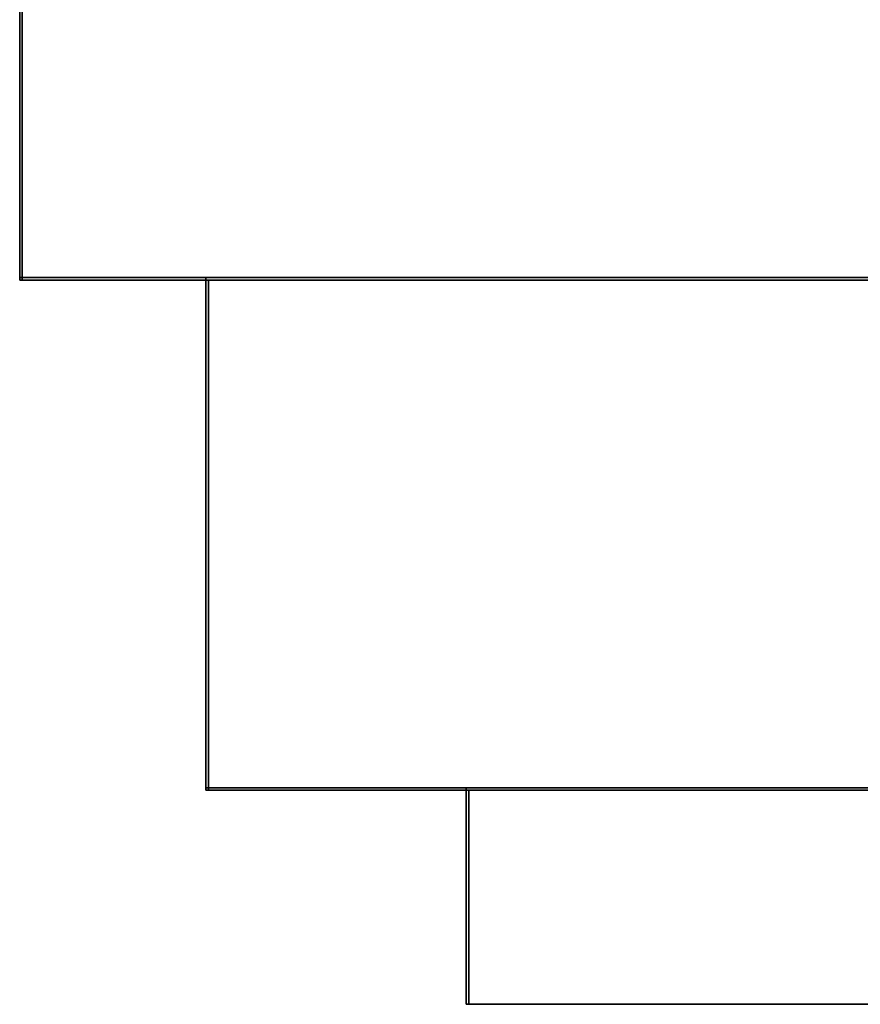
# Model space of a CAD drawing. Extents: x -4.6 to 19, y -2.8 to 19.
# Tile 1 of 256: x 0 to 3.3, y -2.8 to 1. Entities that reach past the tile are written whole.
import ezdxf

# ---------------------------------------------------------------- set-up
doc = ezdxf.new("R2010")
doc.units = 0

# ---------------------------------------------------------------- blocks, each defined once
blk = doc.blocks.new('Box-8a982c7b-3add-4090-afcf-941932d8c196')
at = {"color": 253, "linetype": 'Continuous', "true_color": 0xa0a0a0, "transparency": 33554687}
mesh = blk.add_polyface(dxfattribs=at)
corners = [(0, 0, 23.99), (4.58, 0, 23.99), (4.58, 19, 23.99), (0, 19, 23.99), (0, 0, 24), (4.58, 0, 24), (4.58, 19, 24), (0, 19, 24)]
mesh.append_faces([[corners[k] for k in face] for face in [(0, 1, 2, 3), (4, 5, 6, 7), (0, 1, 5, 4), (1, 2, 6, 5), (2, 3, 7, 6), (3, 0, 4, 7)]], dxfattribs={"color": 253})
blk = doc.blocks.new('Box-ffc3d79a-56d6-4c6d-b5a2-22fde9b56953')
at = {"color": 253, "linetype": 'Continuous', "true_color": 0xa0a0a0, "transparency": 33554687}
mesh = blk.add_polyface(dxfattribs=at)
corners = [(0, 0), (19, 0), (19, 19), (0, 19), (0, 0, 0.01), (19, 0, 0.01), (19, 19, 0.01), (0, 19, 0.01)]
mesh.append_faces([[corners[k] for k in face] for face in [(0, 1, 2, 3), (4, 5, 6, 7), (0, 1, 5, 4), (1, 2, 6, 5), (2, 3, 7, 6), (3, 0, 4, 7)]], dxfattribs={"color": 253})
blk = doc.blocks.new('Box-4e0f2005-86a5-44ab-aef7-856c275b47b6')
at = {"color": 253, "linetype": 'Continuous', "true_color": 0xa0a0a0, "transparency": 33554687}
mesh = blk.add_polyface(dxfattribs=at)
corners = [(0, 0), (0.01, 0), (0.01, 19), (0, 19), (0, 0, 24), (0.01, 0, 24), (0.01, 19, 24), (0, 19, 24)]
mesh.append_faces([[corners[k] for k in face] for face in [(0, 1, 2, 3), (4, 5, 6, 7), (0, 1, 5, 4), (1, 2, 6, 5), (2, 3, 7, 6), (3, 0, 4, 7)]], dxfattribs={"color": 253})
blk = doc.blocks.new('Box-4cbaf6dc-e558-45b3-ae84-13ca73c58a53')
at = {"color": 253, "linetype": 'Continuous', "true_color": 0xa0a0a0, "transparency": 33554687}
mesh = blk.add_polyface(dxfattribs=at)
corners = [(0.73, 0), (18.27, 0), (18.27, 0.01), (0.73, 0.01), (0.73, 0, 12.463), (18.27, 0, 12.463), (18.27, 0.01, 12.463), (0.73, 0.01, 12.463)]
mesh.append_faces([[corners[k] for k in face] for face in [(0, 1, 2, 3), (4, 5, 6, 7), (0, 1, 5, 4), (1, 2, 6, 5), (2, 3, 7, 6), (3, 0, 4, 7)]], dxfattribs={"color": 253})
blk = doc.blocks.new('Box-b739120a-69ba-4c32-8bf2-434cb50ed327')
at = {"color": 253, "linetype": 'Continuous', "true_color": 0xa0a0a0, "transparency": 33554687}
mesh = blk.add_polyface(dxfattribs=at)
corners = [(0, 0), (0.73, 0), (0.73, 0.01), (0, 0.01), (0, 0, 24), (0.73, 0, 24), (0.73, 0.01, 24), (0, 0.01, 24)]
mesh.append_faces([[corners[k] for k in face] for face in [(0, 1, 2, 3), (4, 5, 6, 7), (0, 1, 5, 4), (1, 2, 6, 5), (2, 3, 7, 6), (3, 0, 4, 7)]], dxfattribs={"color": 253})
blk = doc.blocks.new('Box-15e9710c-c1df-4c74-bb77-aa5a419948c4')
at = {"color": 253, "linetype": 'Continuous', "true_color": 0xa0a0a0, "transparency": 33554687}
mesh = blk.add_polyface(dxfattribs=at)
corners = [(0.73, 0, 23.343), (18.27, 0, 23.343), (18.27, 0.01, 23.343), (0.73, 0.01, 23.343), (0.73, 0, 24), (18.27, 0, 24), (18.27, 0.01, 24), (0.73, 0.01, 24)]
mesh.append_faces([[corners[k] for k in face] for face in [(0, 1, 2, 3), (4, 5, 6, 7), (0, 1, 5, 4), (1, 2, 6, 5), (2, 3, 7, 6), (3, 0, 4, 7)]], dxfattribs={"color": 253})
blk = doc.blocks.new('ForwardOpening-0bf2168d-4277-4e2b-a19f-a854b3a36fc4')
at = {"linetype": 'Continuous', "transparency": 33554687}
for name in ['Box-b739120a-69ba-4c32-8bf2-434cb50ed327', 'Box-4cbaf6dc-e558-45b3-ae84-13ca73c58a53', 'Box-15e9710c-c1df-4c74-bb77-aa5a419948c4']:
    blk.add_blockref(name, (0, 0), dxfattribs=at)
blk = doc.blocks.new('UpwardOpening-61d97512-b16a-4f8e-9792-fb037d938789')
at = {"linetype": 'Continuous', "transparency": 33554687}
blk.add_blockref('Box-8a982c7b-3add-4090-afcf-941932d8c196', (0, 0), dxfattribs=at)
blk = doc.blocks.new('62d7febe-c63d-4486-9a93-c2f298c2fa0c')
at = {"linetype": 'Continuous', "transparency": 33554687}
for name in ['Box-8a982c7b-3add-4090-afcf-941932d8c196', 'Box-ffc3d79a-56d6-4c6d-b5a2-22fde9b56953', 'Box-4e0f2005-86a5-44ab-aef7-856c275b47b6', 'UpwardOpening-61d97512-b16a-4f8e-9792-fb037d938789', 'ForwardOpening-0bf2168d-4277-4e2b-a19f-a854b3a36fc4']:
    blk.add_blockref(name, (0, 0), dxfattribs=at)
blk = doc.blocks.new('Box-d5164f7b-72a2-4aa0-b724-416bc0bfcce6')
at = {"color": 253, "linetype": 'Continuous', "true_color": 0xa0a0a0, "transparency": 33554687}
mesh = blk.add_polyface(dxfattribs=at)
corners = [(1.02, 0), (16.59, 0), (16.59, 0.01), (1.02, 0.01), (1.02, 0, 0.84), (16.59, 0, 0.84), (16.59, 0.01, 0.84), (1.02, 0.01, 0.84)]
mesh.append_faces([[corners[k] for k in face] for face in [(0, 1, 2, 3), (4, 5, 6, 7), (0, 1, 5, 4), (1, 2, 6, 5), (2, 3, 7, 6), (3, 0, 4, 7)]], dxfattribs={"color": 253})
blk = doc.blocks.new('Box-43b1c463-6261-4975-9ee0-bb9f14f6ed86')
at = {"color": 253, "linetype": 'Continuous', "true_color": 0xa0a0a0, "transparency": 33554687}
mesh = blk.add_polyface(dxfattribs=at)
corners = [(0, 0), (1.02, 0), (1.02, 0.01), (0, 0.01), (0, 0, 10.88), (1.02, 0, 10.88), (1.02, 0.01, 10.88), (0, 0.01, 10.88)]
mesh.append_faces([[corners[k] for k in face] for face in [(0, 1, 2, 3), (4, 5, 6, 7), (0, 1, 5, 4), (1, 2, 6, 5), (2, 3, 7, 6), (3, 0, 4, 7)]], dxfattribs={"color": 253})
blk = doc.blocks.new('Box-2f26eadf-99ff-4b75-aafa-9ce2986a1e03')
at = {"color": 253, "linetype": 'Continuous', "true_color": 0xa0a0a0, "transparency": 33554687}
mesh = blk.add_polyface(dxfattribs=at)
corners = [(1.02, 0, 10.04), (16.59, 0, 10.04), (16.59, 0.01, 10.04), (1.02, 0.01, 10.04), (1.02, 0, 10.88), (16.59, 0, 10.88), (16.59, 0.01, 10.88), (1.02, 0.01, 10.88)]
mesh.append_faces([[corners[k] for k in face] for face in [(0, 1, 2, 3), (4, 5, 6, 7), (0, 1, 5, 4), (1, 2, 6, 5), (2, 3, 7, 6), (3, 0, 4, 7)]], dxfattribs={"color": 253})
blk = doc.blocks.new('Box-0277fd43-bfff-442d-b6f8-6b5f82322b81')
at = {"color": 253, "linetype": 'Continuous', "true_color": 0xa0a0a0, "transparency": 33554687}
mesh = blk.add_polyface(dxfattribs=at)
corners = [(1.02, -0.839, 0.84), (1.03, -0.839, 0.84), (1.03, 0, 0.84), (1.02, 0, 0.84), (1.02, -0.839, 10.04), (1.03, -0.839, 10.04), (1.03, 0, 10.04), (1.02, 0, 10.04)]
mesh.append_faces([[corners[k] for k in face] for face in [(0, 1, 2, 3), (4, 5, 6, 7), (0, 1, 5, 4), (1, 2, 6, 5), (2, 3, 7, 6), (3, 0, 4, 7)]], dxfattribs={"color": 253})
blk = doc.blocks.new('Box-7f4c4848-31b6-4e2e-b017-305c7a71cb9c')
at = {"color": 253, "linetype": 'Continuous', "true_color": 0xa0a0a0, "transparency": 33554687}
mesh = blk.add_polyface(dxfattribs=at)
corners = [(1.02, -0.839, 0.84), (16.59, -0.839, 0.84), (16.59, 0, 0.84), (1.02, 0, 0.84), (1.02, -0.839, 0.85), (16.59, -0.839, 0.85), (16.59, 0, 0.85), (1.02, 0, 0.85)]
mesh.append_faces([[corners[k] for k in face] for face in [(0, 1, 2, 3), (4, 5, 6, 7), (0, 1, 5, 4), (1, 2, 6, 5), (2, 3, 7, 6), (3, 0, 4, 7)]], dxfattribs={"color": 253})
blk = doc.blocks.new('Box-76c9a461-7b83-4bac-8882-7d0a23d834eb')
at = {"color": 253, "linetype": 'Continuous', "true_color": 0xa0a0a0, "transparency": 33554687}
mesh = blk.add_polyface(dxfattribs=at)
corners = [(1.02, -0.839, 10.04), (16.59, -0.839, 10.04), (16.59, 0, 10.04), (1.02, 0, 10.04), (1.02, -0.839, 10.05), (16.59, -0.839, 10.05), (16.59, 0, 10.05), (1.02, 0, 10.05)]
mesh.append_faces([[corners[k] for k in face] for face in [(0, 1, 2, 3), (4, 5, 6, 7), (0, 1, 5, 4), (1, 2, 6, 5), (2, 3, 7, 6), (3, 0, 4, 7)]], dxfattribs={"color": 253})
blk = doc.blocks.new('Box-52c1cb67-3ab8-4ce2-ae26-67ed28e802b2')
at = {"color": 253, "linetype": 'Continuous', "true_color": 0xa0a0a0, "transparency": 33554687}
mesh = blk.add_polyface(dxfattribs=at)
corners = [(0, 0), (17.61, 0), (17.61, 2), (0, 2), (0, 0, 0.01), (17.61, 0, 0.01), (17.61, 2, 0.01), (0, 2, 0.01)]
mesh.append_faces([[corners[k] for k in face] for face in [(0, 1, 2, 3), (4, 5, 6, 7), (0, 1, 5, 4), (1, 2, 6, 5), (2, 3, 7, 6), (3, 0, 4, 7)]], dxfattribs={"color": 253})
blk = doc.blocks.new('Box-2b8d7ebe-3e43-42ce-9379-e037bf06e425')
at = {"color": 253, "linetype": 'Continuous', "true_color": 0xa0a0a0, "transparency": 33554687}
mesh = blk.add_polyface(dxfattribs=at)
corners = [(0, 0), (17.61, 0), (17.61, 2), (0, 2), (0, 0, 0.01), (17.61, 0, 0.01), (17.61, 2, 0.01), (0, 2, 0.01)]
mesh.append_faces([[corners[k] for k in face] for face in [(0, 1, 2, 3), (4, 5, 6, 7), (0, 1, 5, 4), (1, 2, 6, 5), (2, 3, 7, 6), (3, 0, 4, 7)]], dxfattribs={"color": 253})
blk = doc.blocks.new('Box-12aaa05f-8ac1-4d0b-9b41-17278d5dbd61')
at = {"color": 253, "linetype": 'Continuous', "true_color": 0xa0a0a0, "transparency": 33554687}
mesh = blk.add_polyface(dxfattribs=at)
corners = [(0, 0), (0.01, 0), (0.01, 2), (0, 2), (0, 0, 10.88), (0.01, 0, 10.88), (0.01, 2, 10.88), (0, 2, 10.88)]
mesh.append_faces([[corners[k] for k in face] for face in [(0, 1, 2, 3), (4, 5, 6, 7), (0, 1, 5, 4), (1, 2, 6, 5), (2, 3, 7, 6), (3, 0, 4, 7)]], dxfattribs={"color": 253})
blk = doc.blocks.new('ForwardOpening-d631a669-6d71-4ef7-810e-a6c86aff5a79')
at = {"linetype": 'Continuous', "transparency": 33554687}
for name in ['Box-43b1c463-6261-4975-9ee0-bb9f14f6ed86', 'Box-d5164f7b-72a2-4aa0-b724-416bc0bfcce6', 'Box-2f26eadf-99ff-4b75-aafa-9ce2986a1e03', 'Box-0277fd43-bfff-442d-b6f8-6b5f82322b81', 'Box-7f4c4848-31b6-4e2e-b017-305c7a71cb9c', 'Box-76c9a461-7b83-4bac-8882-7d0a23d834eb']:
    blk.add_blockref(name, (0, 0), dxfattribs=at)
blk = doc.blocks.new('1b31f42b-a329-4355-906d-a374eb0e92ed')
at = {"linetype": 'Continuous', "transparency": 33554687}
for name, p in [('Box-52c1cb67-3ab8-4ce2-ae26-67ed28e802b2', (0, 0)), ('Box-2b8d7ebe-3e43-42ce-9379-e037bf06e425', (0, 0, 10.87)), ('Box-12aaa05f-8ac1-4d0b-9b41-17278d5dbd61', (0, 0)), ('Box-43b1c463-6261-4975-9ee0-bb9f14f6ed86', (0, 0)), ('ForwardOpening-d631a669-6d71-4ef7-810e-a6c86aff5a79', (0, 0)), ('Box-d5164f7b-72a2-4aa0-b724-416bc0bfcce6', (0, 0)), ('Box-2f26eadf-99ff-4b75-aafa-9ce2986a1e03', (0, 0)), ('Box-0277fd43-bfff-442d-b6f8-6b5f82322b81', (0, 0)), ('Box-7f4c4848-31b6-4e2e-b017-305c7a71cb9c', (0, 0)), ('Box-76c9a461-7b83-4bac-8882-7d0a23d834eb', (0, 0))]:
    blk.add_blockref(name, p, dxfattribs=at)
blk = doc.blocks.new('55ce4497-dcba-4934-80cc-850d4415ff66')
at = {"linetype": 'Continuous', "transparency": 33554687}
for name, p in [('62d7febe-c63d-4486-9a93-c2f298c2fa0c', (0, 0)), ('1b31f42b-a329-4355-906d-a374eb0e92ed', (0.73, -2, 12.463))]:
    blk.add_blockref(name, p, dxfattribs=at)

msp = doc.modelspace()

# ---------------------------------------------------------------- block references
at = {"transparency": 33554687}
msp.add_blockref('55ce4497-dcba-4934-80cc-850d4415ff66', (0, 0), dxfattribs=at)

doc.saveas('drawing.dxf')
